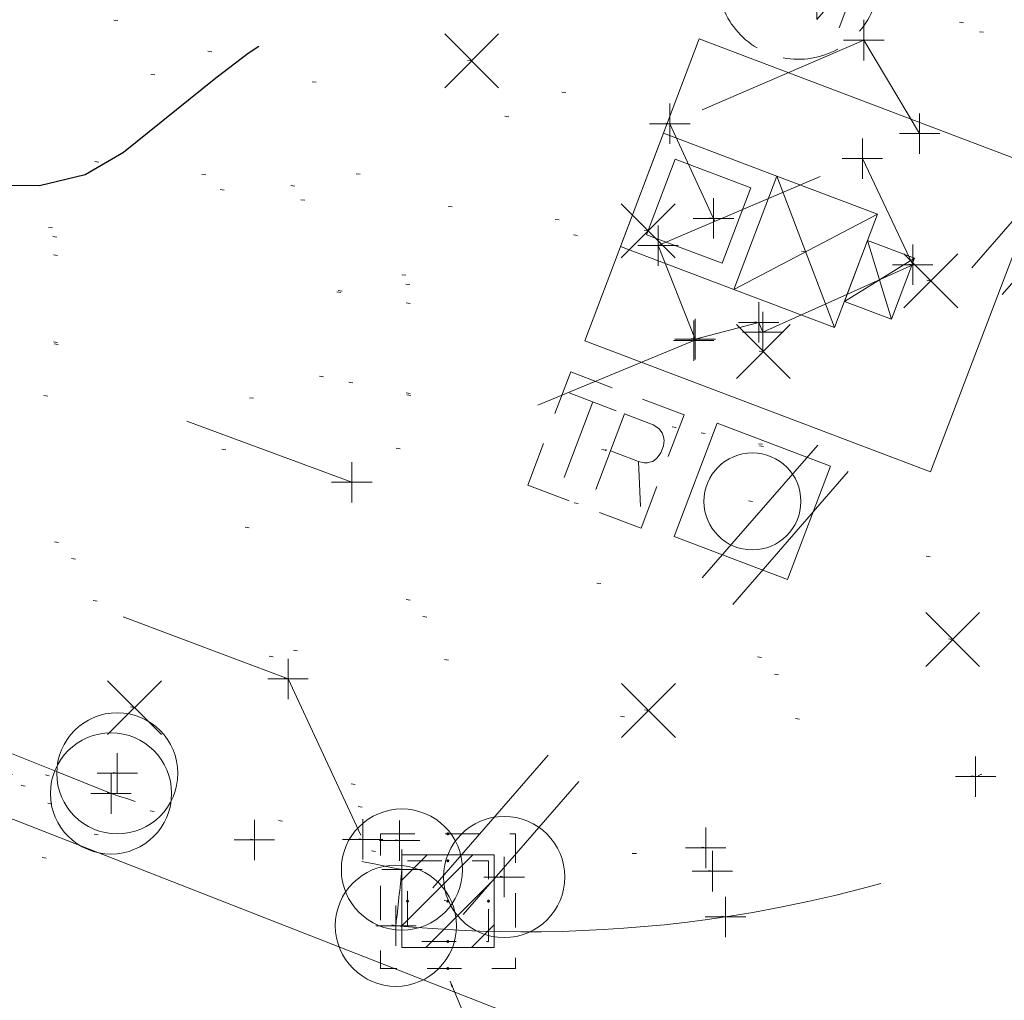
# Model space of a CAD drawing. Extents: x 413123 to 1465301, y 377724 to 504150.
# Tile 203 of 256: x 1464168 to 1464192, y 432898 to 432922. Entities that reach past the tile are written whole.
import ezdxf

# ---------------------------------------------------------------- set-up
doc = ezdxf.new("R2010")
doc.units = 0
doc.header["$MEASUREMENT"] = 0
for name, pattern in [('DGN Style 1', [8.732639, 0.01453, -8.718109]), ('DGN Style 2', [14.530182, 8.718109, -5.812073]), ('DGN Style 3', [20.342255, 14.530182, -5.812073]), ('DGN Style 4', [23.262821, 11.624146, -5.812073, 0.01453, -5.812073]), ('DGN Style 5', [10.171127, 4.359055, -5.812073]), ('DGN Style 6', [27.636406, 10.171127, -5.812073, 0.01453, -5.812073, 0.01453, -5.812073]), ('DGN Style 7', [29.060364, 13.077164, -5.812073, 4.359055, -5.812073]), ('drainage01', [1.599997, 0.849998, -0.749999]), ('gasex', [0])]:
    doc.linetypes.add(name, pattern=pattern)
for name, color, linetype, lineweight in [('DR_X_Cells', 151, 'DGN Style 2', 0), ('DR_X_Cells (Construction)', 151, 'DGN Style 2', 0), ('DR_X_Storm_Sewer', 151, 'DGN Style 5', 0), ('DR_X_Text', 7, 'Continuous', 0), ('DT_X_Contour_Major', 132, 'DGN Style 3', 30), ('DT_X_Terrain_Ground_Line', 92, 'DGN Style 3', 13), ('GE_X_Cells', 40, 'Continuous', 0), ('GK_Drainage_Nodes (Construction)', 7, 'Continuous', 53), ('PV_X_Curb', 120, 'DGN Style 1', 0), ('PV_X_EOP', 7, 'DGN Style 3', 0), ('PV_X_Walk', 120, 'DGN Style 5', 0), ('RD_X_Concrete_Pad', 9, 'DGN Style 5', 0), ('SG_X_Controllers', 7, 'DGN Style 3', 0), ('SG_X_Poles', 7, 'Continuous', 0), ('SG_X_PullBox', 7, 'Continuous', 0), ('SG_X_PullBox (Construction)', 7, 'Continuous', 0), ('SV_X_Random_Point (Construction)', 7, 'Continuous', 0), ('UT_X_Gas', 40, 'gasex', 0), ('UT_X_Unknown_Cells', 7, 'Continuous', 0), ('UT_X_Unknown_Cells (Construction)', 7, 'Continuous', 0)]:
    doc.layers.add(name, color=color, linetype=linetype, lineweight=lineweight)
doc.layers.add('SV_Observation (Construction)', color=97, linetype='DGN Style 1', lineweight=0, transparency=0.9)
doc.layers.add('SV_X_Shot_Marker (Construction)', color=40, linetype='Continuous', lineweight=0, transparency=0.5)
doc.styles.add('X_Straight-Normal LS 0.50_0', font='calibril.ttf')
doc.dimstyles.new('X_Dec-0  Masked  Straight', dxfattribs={"dimtxt": 0.14, "dimasz": 0.14, "dimexe": 0.07, "dimexo": 0.07, "dimgap": 0.07, "dimtad": 1, "dimdec": 0, "dimzin": 3, "dimdsep": 46, "dimtxsty": 'X_Straight-Normal LS 0.50_0', "dimcen": 0, "dimclrd": 7, "dimclre": 7, "dimaunit": 1, "dimadec": 4, "dimazin": 2, "dimtfac": 1, "dimtdec": 0, "dimtofl": 0, "dimtmove": 1, "dimatfit": 1, "dimfxl": 1, "dimtolj": 1, "dimtzin": 3, "dimlwd": 0, "dimlwe": 0, "dimarcsym": 0})

# ---------------------------------------------------------------- blocks, each defined once
blk = doc.blocks.new('SVPT_1997')
at = {"layer": 'SV_X_Shot_Marker (Construction)', "transparency": 33554495}
for p, q in [((0, 0.025), (0, -0.025)), ((-0.025, 0), (0.025, 0))]:
    blk.add_line(p, q, dxfattribs=at)
blk.add_point((0, 0), dxfattribs=at)
blk = doc.blocks.new('SVPT_1998')
at = {"layer": 'SV_X_Shot_Marker (Construction)', "transparency": 33554495}
for p, q in [((0, 0.025), (0, -0.025)), ((-0.025, 0), (0.025, 0))]:
    blk.add_line(p, q, dxfattribs=at)
blk.add_point((0, 0), dxfattribs=at)
blk = doc.blocks.new('SVPT_1999')
at = {"layer": 'SV_X_Shot_Marker (Construction)', "transparency": 33554495}
for p, q in [((0, 0.025), (0, -0.025)), ((-0.025, 0), (0.025, 0))]:
    blk.add_line(p, q, dxfattribs=at)
blk.add_point((0, 0), dxfattribs=at)
blk = doc.blocks.new('SVPT_2000')
at = {"layer": 'SV_X_Shot_Marker (Construction)', "transparency": 33554495}
for p, q in [((0, 0.025), (0, -0.025)), ((-0.025, 0), (0.025, 0))]:
    blk.add_line(p, q, dxfattribs=at)
blk.add_point((0, 0), dxfattribs=at)
blk = doc.blocks.new('X_415')
at = {"layer": 'SV_X_Random_Point (Construction)', "color": 7, "linetype": 'Continuous', "lineweight": 0, "transparency": 33554559}
for p, q in [((-0.0333, -0.0334), (0.0333, 0.0334)), ((-0.0333, 0.0334), (0.0333, -0.0334))]:
    blk.add_line(p, q, dxfattribs=at)
blk = doc.blocks.new('SVPT_2001')
at = {"layer": 'SV_X_Shot_Marker (Construction)', "transparency": 33554495}
for p, q in [((0, 0.025), (0, -0.025)), ((-0.025, 0), (0.025, 0))]:
    blk.add_line(p, q, dxfattribs=at)
blk.add_point((0, 0), dxfattribs=at)
blk = doc.blocks.new('CBM_332X')
at = {"layer": 'SG_X_Controllers', "ltscale": 20}
for p, q in [((-0.0666, 0.075), (0.0666, -0.075)), ((0.0666, 0.075), (-0.0666, -0.075)), ((0.0666, 0.0404), (0.1289, -0.0404)), ((0.1289, 0.0404), (0.0666, -0.0404))]:
    blk.add_line(p, q, dxfattribs=at)
for points in [[(-0.2166, 0.1999), (-0.2166, -0.1999), (0.2414, -0.1999), (0.2414, 0.1999)], [(-0.2166, 0.075), (-0.2166, -0.075), (-0.0666, -0.075), (-0.0666, 0.075)], [(-0.0666, 0.075), (0.0666, 0.075), (0.0666, -0.075), (-0.0666, -0.075)], [(-0.1916, 0.05), (-0.1916, -0.05), (-0.0917, -0.05), (-0.0917, 0.05)], [(0.0666, 0.0404), (0.1289, 0.0404), (0.1289, -0.0404), (0.0666, -0.0404)]]:
    blk.add_3dface(points, dxfattribs=at)
blk = doc.blocks.new('SVPT_2002')
at = {"layer": 'SV_X_Shot_Marker (Construction)', "transparency": 33554495}
for p, q in [((0, 0.025), (0, -0.025)), ((-0.025, 0), (0.025, 0))]:
    blk.add_line(p, q, dxfattribs=at)
blk.add_point((0, 0), dxfattribs=at)
blk = doc.blocks.new('UMH')
at = {"layer": 'UT_X_Unknown_Cells', "color": 7, "linetype": 'Continuous', "lineweight": 0}
for p, q in [((-0.0671, 0.0407), (-0.0671, -0.0233)), ((-0.0167, 0.0407), (-0.0167, -0.0233))]:
    blk.add_line(p, q, dxfattribs=at)
at = {"layer": 'UT_X_Unknown_Cells', "color": 7, "linetype": 'Continuous', "lineweight": 0, "flags": 128}
blk.add_lwpolyline([(0.0094, -0.0392), (0.0094, 0.0407), (0.0391, -0.0392), (0.0687, 0.0407), (0.0687, -0.0392)], dxfattribs=at)
at = {"layer": 'UT_X_Unknown_Cells', "color": 7, "linetype": 'Continuous', "lineweight": 0}
for centre, radius, start, end in [((0, 0), 0.1, 100.0806, 140.0721), ((0, 0), 0.1, 40.0577, 80.1061), ((0, 0), 0.1, 160.0169, 200.0392), ((0, 0), 0.1, 340.0169, 20.0392), ((-0.0419, -0.0114), 0.0279, 205.1924, 334.8076), ((0, 0), 0.1, 220.0577, 260.0473), ((0, 0), 0.1, 280.0114, 320.0264)]:
    blk.add_arc(centre, radius, start, end, dxfattribs=at)
at = {"layer": 'UT_X_Unknown_Cells (Construction)', "color": 7, "linetype": 'Continuous', "lineweight": 30}
blk.add_point((0, 0), dxfattribs=at)
blk = doc.blocks.new('SVPT_2003')
at = {"layer": 'SV_X_Shot_Marker (Construction)', "transparency": 33554495}
for p, q in [((0, 0.025), (0, -0.025)), ((-0.025, 0), (0.025, 0))]:
    blk.add_line(p, q, dxfattribs=at)
blk.add_point((0, 0), dxfattribs=at)
blk = doc.blocks.new('X_416')
at = {"layer": 'SV_X_Random_Point (Construction)', "color": 7, "linetype": 'Continuous', "lineweight": 0, "transparency": 33554559}
for p, q in [((-0.0333, -0.0334), (0.0333, 0.0334)), ((-0.0333, 0.0334), (0.0333, -0.0334))]:
    blk.add_line(p, q, dxfattribs=at)
blk = doc.blocks.new('X_417')
at = {"layer": 'SV_X_Random_Point (Construction)', "color": 7, "linetype": 'Continuous', "lineweight": 0, "transparency": 33554559}
for p, q in [((-0.0333, -0.0334), (0.0333, 0.0334)), ((-0.0333, 0.0334), (0.0333, -0.0334))]:
    blk.add_line(p, q, dxfattribs=at)
blk = doc.blocks.new('SVPT_2004')
at = {"layer": 'SV_X_Shot_Marker (Construction)', "transparency": 33554495}
for p, q in [((0, 0.025), (0, -0.025)), ((-0.025, 0), (0.025, 0))]:
    blk.add_line(p, q, dxfattribs=at)
blk.add_point((0, 0), dxfattribs=at)
blk = doc.blocks.new('SVPT_2005')
at = {"layer": 'SV_X_Shot_Marker (Construction)', "transparency": 33554495}
for p, q in [((0, 0.025), (0, -0.025)), ((-0.025, 0), (0.025, 0))]:
    blk.add_line(p, q, dxfattribs=at)
blk.add_point((0, 0), dxfattribs=at)
blk = doc.blocks.new('SVPT_2006')
at = {"layer": 'SV_X_Shot_Marker (Construction)', "transparency": 33554495}
for p, q in [((0, 0.025), (0, -0.025)), ((-0.025, 0), (0.025, 0))]:
    blk.add_line(p, q, dxfattribs=at)
blk.add_point((0, 0), dxfattribs=at)
blk = doc.blocks.new('SVPT_2007')
at = {"layer": 'SV_X_Shot_Marker (Construction)', "transparency": 33554495}
for p, q in [((0, 0.025), (0, -0.025)), ((-0.025, 0), (0.025, 0))]:
    blk.add_line(p, q, dxfattribs=at)
blk.add_point((0, 0), dxfattribs=at)
blk = doc.blocks.new('SIGPB_3')
at = {"layer": 'SG_X_PullBox', "color": 7, "linetype": 'Continuous', "lineweight": 0, "flags": 128}
for points in [[(-0.02, 0.075), (-0.075, 0.075), (-0.075, 0.02)], [(0.075, 0.02), (0.075, 0.075), (0.02, 0.075)], [(-0.0678, 0.05), (-0.0056, 0.05)], [(-0.0363, 0.05), (-0.0363, -0.05)], [(0.0056, -0.05), (0.0056, 0.05), (0.0434, 0.05), (0.0473, 0.0492), (0.0528, 0.0476), (0.0552, 0.0461), (0.0576, 0.0445), (0.0607, 0.0405), (0.0631, 0.0366), (0.0646, 0.0303), (0.0646, 0.0209), (0.0639, 0.0177), (0.0623, 0.013), (0.0591, 0.0075), (0.056, 0.0051), (0.0536, 0.0035), (0.052, 0.0027), (0.0497, 0.002), (0.0426, 0.0012), (0.0056, 0.0012)], [(0.0426, 0.0012), (0.0646, -0.05)], [(-0.075, -0.02), (-0.075, -0.075), (-0.02, -0.075)], [(0.02, -0.075), (0.075, -0.075), (0.075, -0.02)]]:
    blk.add_lwpolyline(points, dxfattribs=at)
at = {"layer": 'SG_X_PullBox (Construction)', "color": 7, "linetype": 'Continuous', "lineweight": 30}
blk.add_point((0, 0), dxfattribs=at)
blk = doc.blocks.new('SVPT_2008')
at = {"layer": 'SV_X_Shot_Marker (Construction)', "transparency": 33554495}
for p, q in [((0, 0.025), (0, -0.025)), ((-0.025, 0), (0.025, 0))]:
    blk.add_line(p, q, dxfattribs=at)
blk.add_point((0, 0), dxfattribs=at)
blk = doc.blocks.new('SPOLE_2')
at = {"layer": 'SG_X_Poles', "color": 7, "linetype": 'Continuous', "lineweight": 0}
blk.add_circle((0, 0), 0.06, dxfattribs=at)
blk.add_3dface([(-0.075, -0.075), (0.075, -0.075), (0.075, 0.075), (-0.075, 0.075)], dxfattribs=at)
blk = doc.blocks.new('SVPT_2012')
at = {"layer": 'SV_X_Shot_Marker (Construction)', "transparency": 33554495}
for p, q in [((0, 0.025), (0, -0.025)), ((-0.025, 0), (0.025, 0))]:
    blk.add_line(p, q, dxfattribs=at)
blk.add_point((0, 0), dxfattribs=at)
blk = doc.blocks.new('X_418')
at = {"layer": 'SV_X_Random_Point (Construction)', "color": 7, "linetype": 'Continuous', "lineweight": 0, "transparency": 33554559}
for p, q in [((-0.0333, -0.0334), (0.0333, 0.0334)), ((-0.0333, 0.0334), (0.0333, -0.0334))]:
    blk.add_line(p, q, dxfattribs=at)
blk = doc.blocks.new('X_419')
at = {"layer": 'SV_X_Random_Point (Construction)', "color": 7, "linetype": 'Continuous', "lineweight": 0, "transparency": 33554559}
for p, q in [((-0.0333, -0.0334), (0.0333, 0.0334)), ((-0.0333, 0.0334), (0.0333, -0.0334))]:
    blk.add_line(p, q, dxfattribs=at)
blk = doc.blocks.new('SVPT_2013')
at = {"layer": 'SV_X_Shot_Marker (Construction)', "transparency": 33554495}
for p, q in [((0, 0.025), (0, -0.025)), ((-0.025, 0), (0.025, 0))]:
    blk.add_line(p, q, dxfattribs=at)
blk.add_point((0, 0), dxfattribs=at)
blk = doc.blocks.new('CB22B-X_10')
at = {"layer": 'DR_X_Cells', "color": 151, "linetype": 'Continuous', "lineweight": 0}
for p, q in [((-1.146, -0.613), (0.613, 1.146)), ((-1.146, 0.518), (-0.518, 1.146)), ((-0.547, -1.146), (1.146, 0.547)), ((0.584, -1.146), (1.146, -0.584))]:
    blk.add_line(p, q, dxfattribs=at)
at = {"layer": 'DR_X_Cells', "color": 151, "linetype": 'drainage01', "lineweight": 0}
blk.add_3dface([(-1.667, 1.667), (1.667, 1.667), (1.667, -1.667), (-1.667, -1.667)], dxfattribs=at)
at = {"layer": 'DR_X_Cells', "color": 151, "linetype": 'Continuous', "lineweight": 0}
blk.add_3dface([(-1.146, 1.146), (1.146, 1.146), (1.146, -1.146), (-1.146, -1.146)], dxfattribs=at)
at = {"layer": 'DR_X_Cells (Construction)', "color": 20, "linetype": 'drainage01', "lineweight": 0}
blk.add_3dface([(-1, 1), (1, 1), (1, -1), (-1, -1)], dxfattribs=at)
at = {"layer": 'GK_Drainage_Nodes (Construction)', "color": 21, "linetype": 'DGN Style 2', "lineweight": 53}
blk.add_point((0, 1.667), dxfattribs=at)
at = {"layer": 'GK_Drainage_Nodes (Construction)', "color": 61, "linetype": 'DGN Style 6', "lineweight": 53}
for p in [(0, 1), (-1, 0), (1, 0), (0, -1)]:
    blk.add_point(p, dxfattribs=at)
at = {"layer": 'GK_Drainage_Nodes (Construction)', "color": 151, "linetype": 'DGN Style 7', "lineweight": 53}
blk.add_point((0, 0), dxfattribs=at)
at = {"layer": 'GK_Drainage_Nodes (Construction)', "color": 21, "linetype": 'DGN Style 5', "lineweight": 53}
blk.add_point((0, 0), dxfattribs=at)
at = {"layer": 'GK_Drainage_Nodes (Construction)', "color": 40, "linetype": 'DGN Style 4', "lineweight": 53}
blk.add_point((0, 0), dxfattribs=at)
at = {"layer": 'GK_Drainage_Nodes (Construction)', "color": 223, "linetype": 'DGN Style 1', "lineweight": 53}
blk.add_point((0, -1.667), dxfattribs=at)
blk = doc.blocks.new('SVPT_2014')
at = {"layer": 'SV_X_Shot_Marker (Construction)', "transparency": 33554495}
for p, q in [((0, 0.025), (0, -0.025)), ((-0.025, 0), (0.025, 0))]:
    blk.add_line(p, q, dxfattribs=at)
blk.add_point((0, 0), dxfattribs=at)
blk = doc.blocks.new('SVPT_2015')
at = {"layer": 'SV_X_Shot_Marker (Construction)', "transparency": 33554495}
for p, q in [((0, 0.025), (0, -0.025)), ((-0.025, 0), (0.025, 0))]:
    blk.add_line(p, q, dxfattribs=at)
blk.add_point((0, 0), dxfattribs=at)
blk = doc.blocks.new('SVPT_2016')
at = {"layer": 'SV_X_Shot_Marker (Construction)', "transparency": 33554495}
for p, q in [((0, 0.025), (0, -0.025)), ((-0.025, 0), (0.025, 0))]:
    blk.add_line(p, q, dxfattribs=at)
blk.add_point((0, 0), dxfattribs=at)
blk = doc.blocks.new('SVPT_2017')
at = {"layer": 'SV_X_Shot_Marker (Construction)', "transparency": 33554495}
for p, q in [((0, 0.025), (0, -0.025)), ((-0.025, 0), (0.025, 0))]:
    blk.add_line(p, q, dxfattribs=at)
blk.add_point((0, 0), dxfattribs=at)
blk = doc.blocks.new('PC_28')
at = {"layer": 'GE_X_Cells', "color": 52, "linetype": 'Continuous', "lineweight": 0}
blk.add_circle((0, 0), 0.075, dxfattribs=at)
blk = doc.blocks.new('SVPT_2018')
at = {"layer": 'SV_X_Shot_Marker (Construction)', "transparency": 33554495}
for p, q in [((0, 0.025), (0, -0.025)), ((-0.025, 0), (0.025, 0))]:
    blk.add_line(p, q, dxfattribs=at)
blk.add_point((0, 0), dxfattribs=at)
blk = doc.blocks.new('PC_29')
at = {"layer": 'GE_X_Cells', "color": 52, "linetype": 'Continuous', "lineweight": 0}
blk.add_circle((0, 0), 0.075, dxfattribs=at)
blk = doc.blocks.new('SVPT_2019')
at = {"layer": 'SV_X_Shot_Marker (Construction)', "transparency": 33554495}
for p, q in [((0, 0.025), (0, -0.025)), ((-0.025, 0), (0.025, 0))]:
    blk.add_line(p, q, dxfattribs=at)
blk.add_point((0, 0), dxfattribs=at)
blk = doc.blocks.new('PC_30')
at = {"layer": 'GE_X_Cells', "color": 52, "linetype": 'Continuous', "lineweight": 0}
blk.add_circle((0, 0), 0.075, dxfattribs=at)
blk = doc.blocks.new('SVPT_2020')
at = {"layer": 'SV_X_Shot_Marker (Construction)', "transparency": 33554495}
for p, q in [((0, 0.025), (0, -0.025)), ((-0.025, 0), (0.025, 0))]:
    blk.add_line(p, q, dxfattribs=at)
blk.add_point((0, 0), dxfattribs=at)
blk = doc.blocks.new('SVPT_2021')
at = {"layer": 'SV_X_Shot_Marker (Construction)', "transparency": 33554495}
for p, q in [((0, 0.025), (0, -0.025)), ((-0.025, 0), (0.025, 0))]:
    blk.add_line(p, q, dxfattribs=at)
blk.add_point((0, 0), dxfattribs=at)
blk = doc.blocks.new('SVPT_2022')
at = {"layer": 'SV_X_Shot_Marker (Construction)', "transparency": 33554495}
for p, q in [((0, 0.025), (0, -0.025)), ((-0.025, 0), (0.025, 0))]:
    blk.add_line(p, q, dxfattribs=at)
blk.add_point((0, 0), dxfattribs=at)
blk = doc.blocks.new('SVPT_2023')
at = {"layer": 'SV_X_Shot_Marker (Construction)', "transparency": 33554495}
for p, q in [((0, 0.025), (0, -0.025)), ((-0.025, 0), (0.025, 0))]:
    blk.add_line(p, q, dxfattribs=at)
blk.add_point((0, 0), dxfattribs=at)
blk = doc.blocks.new('PC_31')
at = {"layer": 'GE_X_Cells', "color": 52, "linetype": 'Continuous', "lineweight": 0}
blk.add_circle((0, 0), 0.075, dxfattribs=at)
blk = doc.blocks.new('SVPT_2024')
at = {"layer": 'SV_X_Shot_Marker (Construction)', "transparency": 33554495}
for p, q in [((0, 0.025), (0, -0.025)), ((-0.025, 0), (0.025, 0))]:
    blk.add_line(p, q, dxfattribs=at)
blk.add_point((0, 0), dxfattribs=at)
blk = doc.blocks.new('PC_32')
at = {"layer": 'GE_X_Cells', "color": 52, "linetype": 'Continuous', "lineweight": 0}
blk.add_circle((0, 0), 0.075, dxfattribs=at)
blk = doc.blocks.new('X_420')
at = {"layer": 'SV_X_Random_Point (Construction)', "color": 7, "linetype": 'Continuous', "lineweight": 0, "transparency": 33554559}
for p, q in [((-0.0333, -0.0334), (0.0333, 0.0334)), ((-0.0333, 0.0334), (0.0333, -0.0334))]:
    blk.add_line(p, q, dxfattribs=at)
blk = doc.blocks.new('X_421')
at = {"layer": 'SV_X_Random_Point (Construction)', "color": 7, "linetype": 'Continuous', "lineweight": 0, "transparency": 33554559}
for p, q in [((-0.0333, -0.0334), (0.0333, 0.0334)), ((-0.0333, 0.0334), (0.0333, -0.0334))]:
    blk.add_line(p, q, dxfattribs=at)
blk = doc.blocks.new('*U5554', base_point=(1463158.719, 433438.251, 579.585))
at = {"layer": 'DT_X_Contour_Major', "elevation": 575, "flags": 128}
blk.add_lwpolyline([(1463872.793, 433043.201), (1463871.434, 433043.556), (1463871.17, 433043.599), (1463870.961, 433043.577), (1463870.806, 433043.488), (1463870.706, 433043.334), (1463870.512, 433042.835), (1463870.423, 433042.612), (1463870.303, 433042.319), (1463870.151, 433041.954), (1463869.967, 433041.519), (1463869.434, 433040.263), (1463869.253, 433039.795), (1463869.11, 433039.334), (1463869.004, 433038.879), (1463868.936, 433038.431), (1463868.804, 433037.244), (1463868.756, 433036.81), (1463868.709, 433036.395), (1463868.664, 433036), (1463868.621, 433035.626), (1463868.509, 433034.654), (1463868.469, 433034.302), (1463868.432, 433033.977), (1463868.398, 433033.679), (1463868.368, 433033.406), (1463868.291, 433032.715), (1463868.266, 433032.481), (1463868.248, 433032.296), (1463868.237, 433032.161), (1463868.234, 433032.075), (1463868.236, 433031.913), (1463868.239, 433031.859), (1463868.246, 433031.818), (1463868.258, 433031.791), (1463868.275, 433031.777), (1463868.325, 433031.759), (1463868.342, 433031.752), (1463868.354, 433031.748), (1463868.362, 433031.745), (1463868.365, 433031.744), (1463886.088, 433023.445), (1463885.868, 433023.353), (1463885.836, 433023.326), (1463885.834, 433023.287), (1463885.862, 433023.234), (1463885.921, 433023.167), (1463886.117, 433022.972), (1463886.291, 433022.815), (1463886.666, 433022.491), (1463887.241, 433022), (1463888.017, 433021.34), (1463890.354, 433019.359), (1463891.402, 433018.587), (1463892.794, 433017.755), (1463894.528, 433016.863), (1463896.606, 433015.912), (1463902.605, 433013.297), (1463904.72, 433012.362), (1463906.565, 433011.521), (1463908.141, 433010.772), (1463909.447, 433010.116), (1463914.916, 433007.269), (1463921.726, 433004.309), (1463923.194, 433003.683), (1463924.679, 433003.073), (1463926.181, 433002.479), (1463927.7, 433001.901), (1463931.774, 433000.381), (1463933.369, 432999.779), (1463935.097, 432999.114), (1463936.96, 432998.385), (1463938.957, 432997.592), (1463944.46, 432995.393), (1463946.66, 432994.514), (1463949.13, 432993.523), (1463951.872, 432992.422), (1463954.884, 432991.211), (1463963.28, 432987.833), (1463966.08, 432986.703), (1463968.183, 432985.848), (1463969.59, 432985.268), (1463970.3, 432984.962), (1463971.266, 432984.512), (1463971.749, 432984.303), (1463972.473, 432984.012), (1463973.439, 432983.641), (1463974.647, 432983.188), (1463980.846, 432980.886), (1463989.249, 432979.033), (1463990.884, 432978.721), (1463992.191, 432978.58), (1463993.168, 432978.608), (1463993.816, 432978.808), (1463996.072, 432980.136), (1464000.15, 432979.152), (1464000.922, 432978.959), (1464001.491, 432978.804), (1464001.856, 432978.686), (1464002.018, 432978.605), (1464002.179, 432978.439), (1464002.234, 432978.377), (1464002.278, 432978.316), (1464002.311, 432978.256), (1464002.333, 432978.197), (1464002.378, 432978.041), (1464002.401, 432977.986), (1464002.439, 432977.939), (1464002.49, 432977.9), (1464002.555, 432977.868), (1464002.892, 432977.739), (1464003.228, 432977.609), (1464003.385, 432977.65), (1464003.712, 432977.825), (1464004.207, 432978.136), (1464004.873, 432978.583), (1464006.872, 432979.954), (1464007.53, 432980.405), (1464008.002, 432980.729), (1464008.288, 432980.925), (1464008.389, 432980.995), (1464008.412, 432981.01), (1464008.42, 432981.015), (1464008.427, 432981.021), (1464008.434, 432981.026), (1464008.439, 432981.03), (1464008.453, 432981.043), (1464008.459, 432981.048), (1464008.466, 432981.054), (1464008.473, 432981.061), (1464008.482, 432981.069), (1464008.526, 432981.108), (1464013.37, 432978.021), (1464014.336, 432977.406), (1464015.159, 432976.884), (1464015.84, 432976.456), (1464016.377, 432976.12), (1464018.552, 432974.77), (1464017.163, 432973.215), (1464016.91, 432972.921), (1464016.745, 432972.705), (1464016.669, 432972.566), (1464016.682, 432972.505), (1464016.947, 432972.404), (1464018.748, 432971.714), (1464019.098, 432971.58), (1464019.377, 432971.474), (1464019.584, 432971.395), (1464019.719, 432971.345), (1464019.985, 432971.247), (1464020.092, 432971.206), (1464020.216, 432971.159), (1464020.354, 432971.104), (1464020.509, 432971.042), (1464020.942, 432970.867), (1464021.147, 432970.787), (1464021.44, 432970.676), (1464021.82, 432970.535), (1464022.287, 432970.365), (1464024.67, 432969.498), (1464024.801, 432972.161), (1464024.831, 432972.66), (1464024.866, 432973.015), (1464024.905, 432973.225), (1464024.949, 432973.292), (1464025.163, 432973.269), (1464029.026, 432973.135), (1464029.766, 432973.109), (1464030.329, 432973.086), (1464030.717, 432973.069), (1464030.929, 432973.055), (1464031.259, 432973.026), (1464031.437, 432972.984), (1464031.726, 432972.88), (1464032.124, 432972.714), (1464032.632, 432972.486), (1464034.134, 432971.796), (1464034.651, 432971.565), (1464035.075, 432971.39), (1464035.408, 432971.271), (1464035.648, 432971.208), (1464036.553, 432971.041), (1464037.418, 432967.148), (1464037.587, 432966.397), (1464037.723, 432965.813), (1464037.827, 432965.397), (1464037.897, 432965.148), (1464038.043, 432964.706), (1464038.098, 432964.558), (1464038.154, 432964.446), (1464038.212, 432964.369), (1464038.27, 432964.328), (1464038.548, 432964.217), (1464038.685, 432964.162), (1464039.147, 432963.971), (1464040.475, 432963.42), (1464042.669, 432962.51), (1464045.728, 432961.24), (1464055.039, 432957.375), (1464058.103, 432956.104), (1464060.312, 432955.19), (1464061.665, 432954.633), (1464062.163, 432954.432), (1464062.351, 432954.373), (1464062.418, 432954.351), (1464062.478, 432954.33), (1464062.532, 432954.31), (1464062.579, 432954.291), (1464062.695, 432954.24), (1464062.739, 432954.224), (1464062.783, 432954.214), (1464062.827, 432954.211), (1464062.871, 432954.215), (1464062.989, 432954.232), (1464063.167, 432954.192), (1464063.613, 432954.061), (1464064.328, 432953.837), (1464065.311, 432953.521), (1464070.525, 432951.831), (1464072.797, 432951.884), (1464073.242, 432951.891), (1464073.603, 432951.891), (1464073.879, 432951.883), (1464074.072, 432951.866), (1464074.774, 432951.771), (1464082.323, 432946.518), (1464083.364, 432945.556), (1464083.594, 432945.369), (1464083.836, 432945.22), (1464084.091, 432945.11), (1464084.359, 432945.037), (1464085.091, 432944.894), (1464085.342, 432944.852), (1464085.545, 432944.833), (1464085.701, 432944.836), (1464085.81, 432944.862), (1464086.207, 432945.036), (1464099.3, 432940.827), (1464102.129, 432939.887), (1464105.008, 432938.87), (1464107.936, 432937.776), (1464110.912, 432936.606), (1464118.914, 432933.384), (1464121.662, 432932.311), (1464123.906, 432931.507), (1464125.646, 432930.972), (1464126.881, 432930.708), (1464129.503, 432930.361), (1464130.681, 432930.12), (1464132.247, 432929.657), (1464134.203, 432928.971), (1464136.547, 432928.064), (1464143.318, 432925.348), (1464145.652, 432924.418), (1464147.576, 432923.665), (1464149.091, 432923.09), (1464150.197, 432922.692), (1464152.598, 432921.867), (1464153.454, 432921.578), (1464154.22, 432921.33), (1464154.897, 432921.122), (1464155.484, 432920.956), (1464158.016, 432920.274), (1464165.378, 432918.29), (1464166.865, 432918.004), (1464168.173, 432917.998), (1464169.301, 432918.27), (1464170.249, 432918.821), (1464172.538, 432920.662), (1464173.34, 432921.274), (1464174.03, 432921.729), (1464174.608, 432922.027), (1464175.073, 432922.168), (1464176.165, 432922.334), (1464176.62, 432922.419), (1464177.165, 432922.55), (1464177.8, 432922.727), (1464178.526, 432922.95), (1464180.581, 432923.606), (1464181.329, 432923.846), (1464182.031, 432924.074), (1464182.688, 432924.29), (1464183.299, 432924.493), (1464184.867, 432925.019), (1464185.416, 432925.208), (1464185.886, 432925.378), (1464186.277, 432925.53), (1464186.589, 432925.664), (1464187.318, 432925.997), (1464187.643, 432926.101), (1464188.072, 432926.164), (1464188.605, 432926.184), (1464189.242, 432926.163), (1464191.079, 432926.049), (1464191.791, 432926.044), (1464192.549, 432926.112), (1464193.354, 432926.253), (1464194.205, 432926.468), (1464196.537, 432927.14), (1464197.326, 432927.374), (1464197.944, 432927.571), (1464198.39, 432927.731), (1464198.666, 432927.856), (1464199.172, 432928.138), (1464199.353, 432928.236), (1464199.518, 432928.316), (1464199.666, 432928.38), (1464199.797, 432928.426), (1464200.125, 432928.527), (1464200.272, 432928.65), (1464200.468, 432928.946), (1464200.711, 432929.414), (1464201.002, 432930.053), (1464202.473, 432933.439)], dxfattribs=at)

msp = doc.modelspace()

# ---------------------------------------------------------------- linework, layer by layer
at = {"layer": 'DR_X_Storm_Sewer'}
for p, q in [((1464177.907, 432900.603, 574.218), (1464209.244, 432936.662, 574.218)), ((1464178.662, 432899.947, 574.218), (1464209.999, 432936.006, 574.218))]:
    msp.add_line(p, q, dxfattribs=at)
at = {"layer": 'PV_X_Curb'}
for points, knots in [([(1464212.131, 432930.192, 574.857), (1464211.31, 432926.672, 574.804), (1464208.621, 432919.434, 574.592), (1464203.943, 432911.476, 574.976), (1464198.528, 432907.065, 574.301), (1464195.13, 432904.984, 574.157), (1464190.424, 432902.882, 574.949), (1464184.485, 432901.154, 574.541), (1464177.178, 432901.598, 574.619), (1464172.361, 432902.55, 574.541), (1464170.098, 432903.443, 574.556), (1464162.859, 432906.301, 574.607), (1464155.62, 432909.16, 574.657), (1464148.381, 432912.018, 574.707), (1464141.151, 432914.89, 574.707), (1464133.922, 432917.763, 574.707), (1464126.692, 432920.635, 574.707), (1464118.3, 432923.896, 574.708), (1464109.907, 432927.157, 574.71), (1464101.515, 432930.418, 574.711), (1464094.565, 432933.131, 574.741), (1464087.616, 432935.843, 574.771), (1464080.667, 432938.555, 574.801), (1464073.935, 432941.226, 574.821), (1464067.203, 432943.898, 574.842), (1464060.471, 432946.57, 574.863), (1464057.577, 432947.719, 574.843), (1464054.683, 432948.868, 574.824), (1464051.789, 432950.016, 574.805), (1464048.178, 432951.463, 574.749), (1464044.568, 432952.909, 574.693), (1464040.957, 432954.355, 574.637), (1464036.026, 432956.266, 574.658), (1464031.095, 432958.176, 574.679), (1464026.164, 432960.086, 574.7), (1464025.481, 432960.362, 574.785), (1464024.798, 432960.638, 574.87), (1464024.115, 432960.914, 574.955), (1464019.953, 432962.541, 574.962), (1464015.791, 432964.168, 574.97), (1464011.629, 432965.795, 574.977), (1464011.049, 432966.015, 574.886), (1464010.469, 432966.235, 574.795), (1464009.888, 432966.455, 574.705), (1464003.275, 432969.073, 574.715), (1463996.661, 432971.691, 574.726), (1463990.048, 432974.309, 574.736), (1463988.67, 432974.881, 574.734), (1463987.292, 432975.453, 574.732), (1463985.913, 432976.026, 574.73), (1463985.302, 432976.258, 574.822), (1463984.691, 432976.491, 574.913), (1463984.08, 432976.723, 575.005), (1463979.817, 432978.386, 575.007), (1463975.555, 432980.049, 575.008), (1463971.292, 432981.712, 575.009), (1463963.356, 432984.915, 575.015), (1463955.421, 432988.118, 575.02), (1463947.485, 432991.321, 575.026), (1463941.29, 432993.687, 575.008), (1463935.095, 432996.052, 574.991), (1463928.9, 432998.418, 574.973), (1463921.313, 433001.371, 574.975), (1463913.726, 433004.323, 574.977), (1463906.14, 433007.276, 574.979), (1463898.561, 433010.239, 574.963), (1463890.982, 433013.202, 574.947), (1463883.403, 433016.166, 574.931), (1463881.346, 433016.99, 574.912), (1463879.288, 433017.815, 574.893), (1463877.231, 433018.639, 574.874), (1463876.687, 433018.908, 574.791), (1463876.142, 433019.177, 574.708), (1463875.597, 433019.446, 574.625), (1463866.492, 433023.01, 574.529), (1463857.386, 433026.574, 574.432), (1463848.28, 433030.138, 574.336), (1463842.273, 433032.543, 574.291), (1463836.266, 433034.949, 574.246), (1463830.259, 433037.355, 574.201), (1463827.707, 433038.36, 574.202), (1463825.154, 433039.365, 574.202), (1463822.602, 433040.37, 574.202), (1463822.273, 433040.522, 574.245), (1463821.944, 433040.674, 574.288), (1463821.615, 433040.826, 574.331), (1463814.082, 433043.816, 574.266), (1463806.549, 433046.806, 574.201), (1463799.015, 433049.796, 574.135), (1463790.881, 433052.978, 574.041), (1463782.747, 433056.161, 573.947), (1463774.614, 433059.343, 573.852), (1463767.303, 433062.187, 573.791), (1463759.992, 433065.03, 573.729), (1463752.681, 433067.874, 573.668), (1463745.747, 433070.648, 573.612), (1463738.812, 433073.423, 573.555), (1463731.877, 433076.198, 573.499), (1463723.921, 433079.27, 573.456), (1463715.964, 433082.342, 573.413), (1463708.008, 433085.414, 573.369), (1463699.705, 433088.698, 573.296), (1463691.403, 433091.983, 573.223), (1463683.101, 433095.267, 573.149), (1463675.369, 433098.318, 573.076), (1463667.638, 433101.368, 573.004), (1463659.906, 433104.418, 572.931), (1463654.181, 433106.696, 572.893), (1463648.455, 433108.974, 572.855), (1463642.73, 433111.252, 572.817), (1463634.991, 433114.297, 572.774), (1463627.252, 433117.341, 572.73), (1463619.514, 433120.386, 572.686), (1463610.349, 433123.934, 572.662), (1463601.185, 433127.482, 572.638), (1463592.021, 433131.03, 572.615), (1463584.38, 433134.086, 572.57), (1463576.738, 433137.142, 572.526), (1463569.097, 433140.198, 572.482), (1463560.425, 433143.637, 572.426), (1463551.753, 433147.077, 572.371), (1463543.081, 433150.516, 572.316), (1463535.024, 433153.673, 572.292), (1463526.967, 433156.829, 572.268), (1463518.91, 433159.986, 572.244), (1463505.274, 433165.372, 572.222), (1463491.637, 433170.759, 572.201), (1463478, 433176.145, 572.179), (1463470.03, 433179.261, 572.163), (1463462.059, 433182.377, 572.148), (1463454.089, 433185.493, 572.132), (1463447.976, 433187.901, 572.108), (1463441.864, 433190.31, 572.085), (1463435.751, 433192.719, 572.061), (1463430.533, 433194.711, 572.025), (1463425.316, 433196.703, 571.988), (1463420.099, 433198.695, 571.951), (1463420.088, 433198.75, 571.96), (1463420.078, 433198.804, 571.969), (1463420.068, 433198.859, 571.978)], [0, 0, 0, 0, 0.004234, 0.009368, 0.010634, 0.012595, 0.014091, 0.016844, 0.019865, 0.022727, 0.022727, 0.022727, 0.045455, 0.045455, 0.045455, 0.068182, 0.068182, 0.068182, 0.090909, 0.090909, 0.090909, 0.113636, 0.113636, 0.113636, 0.136364, 0.136364, 0.136364, 0.159091, 0.159091, 0.159091, 0.181818, 0.181818, 0.181818, 0.204545, 0.204545, 0.204545, 0.227273, 0.227273, 0.227273, 0.25, 0.25, 0.25, 0.272727, 0.272727, 0.272727, 0.295455, 0.295455, 0.295455, 0.318182, 0.318182, 0.318182, 0.340909, 0.340909, 0.340909, 0.363636, 0.363636, 0.363636, 0.386364, 0.386364, 0.386364, 0.409091, 0.409091, 0.409091, 0.431818, 0.431818, 0.431818, 0.454545, 0.454545, 0.454545, 0.477273, 0.477273, 0.477273, 0.5, 0.5, 0.5, 0.522727, 0.522727, 0.522727, 0.545455, 0.545455, 0.545455, 0.568182, 0.568182, 0.568182, 0.590909, 0.590909, 0.590909, 0.613636, 0.613636, 0.613636, 0.636364, 0.636364, 0.636364, 0.659091, 0.659091, 0.659091, 0.681818, 0.681818, 0.681818, 0.704545, 0.704545, 0.704545, 0.727273, 0.727273, 0.727273, 0.75, 0.75, 0.75, 0.772727, 0.772727, 0.772727, 0.795455, 0.795455, 0.795455, 0.818182, 0.818182, 0.818182, 0.840909, 0.840909, 0.840909, 0.863636, 0.863636, 0.863636, 0.886364, 0.886364, 0.886364, 0.909091, 0.909091, 0.909091, 0.931818, 0.931818, 0.931818, 0.954545, 0.954545, 0.954545, 0.977273, 0.977273, 0.977273, 1, 1, 1, 1]), ([(1464212.804, 432930.162, 574.584), (1464211.912, 432926.577, 574.583), (1464209.131, 432919.337, 574.567), (1464203.686, 432909.76, 574.31), (1464194.592, 432903.683, 574.333), (1464188.543, 432901.631, 574.345), (1464184.831, 432901.02, 574.366)], [0, 0, 0, 0, 0.253423, 0.548759, 0.746512, 1, 1, 1, 1])]:
    msp.add_open_spline(points, degree=3, knots=knots, dxfattribs=at)
at = {"layer": 'PV_X_EOP'}
msp.add_open_spline([(1464214.2, 432930.013, 574.675), (1464213.215, 432926.362, 574.655), (1464210.335, 432919.114, 574.599), (1464204.816, 432909.102, 574.357), (1464195.495, 432902.668, 574.283), (1464186.152, 432899.568, 574.358), (1464179.771, 432899.414, 574.295), (1464176.995, 432899.668, 574.261), (1464177.045, 432900.132, 574.246), (1464177.095, 432900.596, 574.231), (1464177.145, 432901.06, 574.215), (1464175.927, 432901.304, 574.243), (1464174.709, 432901.548, 574.271), (1464173.491, 432901.792, 574.298), (1464172.309, 432902.176, 574.301), (1464171.126, 432902.559, 574.303), (1464169.943, 432902.943, 574.305), (1464162.723, 432905.843, 574.316), (1464155.503, 432908.742, 574.326), (1464148.283, 432911.642, 574.337), (1464140.964, 432914.505, 574.354), (1464133.644, 432917.367, 574.371), (1464126.324, 432920.229, 574.388), (1464117.995, 432923.521, 574.385), (1464109.666, 432926.812, 574.382), (1464101.336, 432930.104, 574.379), (1464094.337, 432932.764, 574.376), (1464087.337, 432935.423, 574.372), (1464080.338, 432938.083, 574.369), (1464078.567, 432938.784, 574.361), (1464076.796, 432939.486, 574.353), (1464075.026, 432940.187, 574.345), (1464074.786, 432939.756, 574.378), (1464074.546, 432939.326, 574.412), (1464074.306, 432938.896, 574.445), (1464073.469, 432939.197, 574.446), (1464072.633, 432939.498, 574.447), (1464071.797, 432939.799, 574.448), (1464071.97, 432940.313, 574.429), (1464072.144, 432940.827, 574.409), (1464072.318, 432941.341, 574.39), (1464068.292, 432942.904, 574.417), (1464064.267, 432944.466, 574.444), (1464060.241, 432946.029, 574.472), (1464057.404, 432947.179, 574.486), (1464054.568, 432948.328, 574.501), (1464051.731, 432949.478, 574.516), (1464048.063, 432950.938, 574.54), (1464044.395, 432952.399, 574.564), (1464040.727, 432953.859, 574.587), (1464034.963, 432956.106, 574.59), (1464029.2, 432958.354, 574.592), (1464023.436, 432960.601, 574.595), (1464018.912, 432962.408, 574.596), (1464014.388, 432964.216, 574.598), (1464009.864, 432966.024, 574.599), (1464003.21, 432968.65, 574.628), (1463996.556, 432971.276, 574.657), (1463989.902, 432973.903, 574.686), (1463983.644, 432976.34, 574.674), (1463977.386, 432978.776, 574.661), (1463971.129, 432981.213, 574.648), (1463963.157, 432984.302, 574.637), (1463955.185, 432987.39, 574.626), (1463947.213, 432990.479, 574.614), (1463942.061, 432992.541, 574.609), (1463936.91, 432994.603, 574.604), (1463931.758, 432996.665, 574.599), (1463931.53, 432996.239, 574.611), (1463931.302, 432995.813, 574.622), (1463931.074, 432995.387, 574.633), (1463930.283, 432995.669, 574.629), (1463929.492, 432995.95, 574.625), (1463928.7, 432996.232, 574.621), (1463928.807, 432996.705, 574.599), (1463928.914, 432997.179, 574.578), (1463929.021, 432997.653, 574.556), (1463921.266, 433000.704, 574.576), (1463913.511, 433003.756, 574.596), (1463905.757, 433006.807, 574.617), (1463898.166, 433009.792, 574.605), (1463890.575, 433012.777, 574.594), (1463882.985, 433015.762, 574.583), (1463880.966, 433016.579, 574.568), (1463878.948, 433017.396, 574.553), (1463876.93, 433018.213, 574.537), (1463867.306, 433022.067, 574.456), (1463857.682, 433025.921, 574.375), (1463848.058, 433029.775, 574.294), (1463842.089, 433032.152, 574.256), (1463836.119, 433034.53, 574.218), (1463830.15, 433036.907, 574.179), (1463819.703, 433040.977, 574.114), (1463809.255, 433045.047, 574.049), (1463798.808, 433049.117, 573.984), (1463790.688, 433052.373, 573.879), (1463782.568, 433055.628, 573.774), (1463774.449, 433058.883, 573.669), (1463767.128, 433061.737, 573.603), (1463759.807, 433064.591, 573.537), (1463752.486, 433067.445, 573.471), (1463745.568, 433070.147, 573.433), (1463738.649, 433072.848, 573.396), (1463731.73, 433075.55, 573.358), (1463723.783, 433078.705, 573.309), (1463715.836, 433081.861, 573.26), (1463707.888, 433085.016, 573.211), (1463699.55, 433088.261, 573.141), (1463691.212, 433091.505, 573.071), (1463682.874, 433094.75, 573.001), (1463675.165, 433097.807, 572.926), (1463667.456, 433100.865, 572.85), (1463659.747, 433103.922, 572.775), (1463653.994, 433106.173, 572.71), (1463648.242, 433108.423, 572.644), (1463642.489, 433110.673, 572.579), (1463636.479, 433113.051, 572.492), (1463630.469, 433115.429, 572.405), (1463624.458, 433117.807, 572.318), (1463624.206, 433117.273, 572.383), (1463623.954, 433116.738, 572.447), (1463623.702, 433116.204, 572.512), (1463622.026, 433116.809, 572.501), (1463620.35, 433117.415, 572.49), (1463618.674, 433118.021, 572.479), (1463618.898, 433118.638, 572.448), (1463619.122, 433119.256, 572.416), (1463619.346, 433119.873, 572.384), (1463610.151, 433123.415, 572.395), (1463600.956, 433126.956, 572.405), (1463591.76, 433130.498, 572.416), (1463584.186, 433133.516, 572.38), (1463576.612, 433136.533, 572.345), (1463569.038, 433139.551, 572.31), (1463560.349, 433142.996, 572.282), (1463551.66, 433146.44, 572.255), (1463542.972, 433149.885, 572.228), (1463534.928, 433153.084, 572.202), (1463526.884, 433156.283, 572.176), (1463518.84, 433159.481, 572.15), (1463505.061, 433164.874, 572.123), (1463491.281, 433170.267, 572.097), (1463477.502, 433175.659, 572.071), (1463469.594, 433178.77, 572.038), (1463461.686, 433181.881, 572.005), (1463453.779, 433184.992, 571.973), (1463447.751, 433187.387, 571.944), (1463441.723, 433189.782, 571.916), (1463435.696, 433192.177, 571.887), (1463430.41, 433194.213, 571.853), (1463425.124, 433196.248, 571.818), (1463419.839, 433198.283, 571.784)], degree=3, knots=[0, 0, 0, 0, 0.004336, 0.009182, 0.012946, 0.017242, 0.020408, 0.020408, 0.020408, 0.040816, 0.040816, 0.040816, 0.061224, 0.061224, 0.061224, 0.081633, 0.081633, 0.081633, 0.102041, 0.102041, 0.102041, 0.122449, 0.122449, 0.122449, 0.142857, 0.142857, 0.142857, 0.163265, 0.163265, 0.163265, 0.183673, 0.183673, 0.183673, 0.204082, 0.204082, 0.204082, 0.22449, 0.22449, 0.22449, 0.244898, 0.244898, 0.244898, 0.265306, 0.265306, 0.265306, 0.285714, 0.285714, 0.285714, 0.306122, 0.306122, 0.306122, 0.326531, 0.326531, 0.326531, 0.346939, 0.346939, 0.346939, 0.367347, 0.367347, 0.367347, 0.387755, 0.387755, 0.387755, 0.408163, 0.408163, 0.408163, 0.428571, 0.428571, 0.428571, 0.44898, 0.44898, 0.44898, 0.469388, 0.469388, 0.469388, 0.489796, 0.489796, 0.489796, 0.510204, 0.510204, 0.510204, 0.530612, 0.530612, 0.530612, 0.55102, 0.55102, 0.55102, 0.571429, 0.571429, 0.571429, 0.591837, 0.591837, 0.591837, 0.612245, 0.612245, 0.612245, 0.632653, 0.632653, 0.632653, 0.653061, 0.653061, 0.653061, 0.673469, 0.673469, 0.673469, 0.693878, 0.693878, 0.693878, 0.714286, 0.714286, 0.714286, 0.734694, 0.734694, 0.734694, 0.755102, 0.755102, 0.755102, 0.77551, 0.77551, 0.77551, 0.795918, 0.795918, 0.795918, 0.816327, 0.816327, 0.816327, 0.836735, 0.836735, 0.836735, 0.857143, 0.857143, 0.857143, 0.877551, 0.877551, 0.877551, 0.897959, 0.897959, 0.897959, 0.918367, 0.918367, 0.918367, 0.938776, 0.938776, 0.938776, 0.959184, 0.959184, 0.959184, 0.979592, 0.979592, 0.979592, 1, 1, 1, 1], dxfattribs=at)
at = {"layer": 'PV_X_Walk'}
for points in [[(1464184.537, 432914.227, 574.744), (1464175.904, 432910.647, 574.675), (1464151.729, 432919.607, 574.841), (1464130.275, 432928.015, 574.827), (1464104.582, 432938.311, 574.816), (1464084.094, 432945.81, 575.021), (1464074.028, 432949.839, 574.901), (1464077.04, 432957.638, 575.3)], [(1464176.125, 432901.912, 574.595), (1464174.325, 432905.779, 574.655), (1464149.969, 432914.936, 574.789), (1464128.123, 432923.524, 574.745), (1464102.881, 432933.39, 574.765), (1464082.206, 432941.375, 574.88), (1464061.197, 432949.402, 574.883), (1464045.644, 432955.563, 574.765), (1464051.789, 432950.016, 574.805)], [(1464203.428, 432933.539, 574.97), (1464201.058, 432927.363, 574.959), (1464199.866, 432927.442, 574.972), (1464197.95, 432922.609, 574.787), (1464189.96, 432919.283, 574.637), (1464188.579, 432921.595, 574.674), (1464183.776, 432919.527, 574.683), (1464184.891, 432917.108, 574.67)]]:
    msp.add_polyline3d(points, dxfattribs=at)
at = {"layer": 'RD_X_Concrete_Pad'}
msp.add_polyline3d([(1464183.486, 432916.51, 574.892), (1464188.545, 432918.662, 574.873), (1464189.789, 432916.035, 574.869), (1464186.079, 432914.366, 574.86), (1464185.978, 432914.606, 574.885), (1464184.404, 432914.192, 574.883)], close=True, dxfattribs=at)
at = {"layer": 'SV_Observation (Construction)', "transparency": 33554434}
for p in [(1464208.587, 432920.176, 574.725), (1464208.587, 432920.176, 574.725), (1464209.083, 432919.933, 574.532), (1464209.083, 432919.933, 574.532), (1464210.265, 432919.55, 574.576), (1464210.265, 432919.55, 574.576), (1464203.547, 432909.014, 574.372), (1464202.11, 432909.338, 574.343), (1464201.386, 432909.491, 574.634), (1464198.942, 432907.475, 574.382), (1464194.8, 432910.329, 574.52), (1464189.96, 432919.283, 574.637), (1464188.579, 432921.595, 574.674), (1464183.776, 432919.527, 574.683), (1464184.858, 432917.181, 574.671), (1464183.242, 432916.873, 574.598), (1464183.486, 432916.51, 574.892), (1464187.138, 432916.354, 574.605), (1464188.545, 432918.662, 574.873), (1464189.789, 432916.035, 574.869), (1464190.239, 432915.639, 574.653), (1464186.089, 432913.885, 574.685), (1464186.079, 432914.366, 574.86), (1464185.978, 432914.606, 574.885), (1464184.404, 432914.192, 574.883), (1464184.368, 432914.157, 574.743), (1464182.194, 432911.446, 574.732), (1464175.904, 432910.647, 574.675), (1464185.821, 432910.175, 574.69), (1464194.752, 432904.893, 574.319), (1464195.165, 432904.448, 574.331), (1464195.686, 432903.324, 574.308), (1464191.346, 432903.361, 574.692), (1464183.25, 432905, 574.664), (1464190.777, 432906.754, 574.722), (1464176.174, 432901.806, 574.593), (1464178.285, 432900.275, 574.218), (1464184.665, 432901.597, 574.641), (1464184.831, 432901.02, 574.366), (1464185.155, 432899.888, 574.328), (1464176.995, 432899.668, 574.261), (1464176.995, 432899.668, 574.261), (1464177.145, 432901.06, 574.215), (1464177.145, 432901.06, 574.215), (1464179.676, 432900.875, 574.225), (1464179.676, 432900.875, 574.225), (1464177.086, 432901.777, 574.586), (1464174.325, 432905.779, 574.655), (1464173.491, 432901.792, 574.298), (1464169.943, 432902.943, 574.305), (1464169.943, 432902.943, 574.305), (1464170.098, 432903.443, 574.556), (1464170.098, 432903.443, 574.556), (1464170.524, 432905.068, 574.423), (1464178.871, 432921.08, 574.881)]:
    msp.add_line(p, (1463904.445, 432952.266, 574.65), dxfattribs=at)
at = {"layer": 'UT_X_Gas'}
msp.add_line((1462243.225, 433654.814), (1464219.176, 432882.103, 589.413), dxfattribs=at)

# ---------------------------------------------------------------- block references
at = {"layer": 'DR_X_Cells', "color": 151, "linetype": 'Continuous', "lineweight": 0}
msp.add_blockref('CB22B-X_10', (1464178.285, 432900.275, 574.218), dxfattribs=at)
at = {"layer": 'DT_X_Terrain_Ground_Line'}
msp.add_blockref('*U5554', (1463158.719, 433438.251, 579.585), dxfattribs=at)
at = {"layer": 'GE_X_Cells', "color": 52, "linetype": 'Continuous', "lineweight": 0, "xscale": 20, "yscale": 20, "zscale": 20}
for name, p in [('PC_32', (1464170.098, 432903.443, 574.556)), ('PC_31', (1464169.943, 432902.943, 574.305)), ('PC_29', (1464177.145, 432901.06, 574.215)), ('PC_30', (1464179.676, 432900.875, 574.225)), ('PC_28', (1464176.995, 432899.668, 574.261))]:
    msp.add_blockref(name, p, dxfattribs=at)
at = {"layer": 'SG_X_Controllers', "ltscale": 20, "xscale": 20, "yscale": 20, "zscale": 20, "rotation": 339.2153055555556}
msp.add_blockref('CBM_332X', (1464187.138, 432916.354, 574.605), dxfattribs=at)
at = {"layer": 'SG_X_Poles', "color": 7, "linetype": 'Continuous', "lineweight": 0, "xscale": 20, "yscale": 20, "zscale": 20, "rotation": 339.2153055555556}
msp.add_blockref('SPOLE_2', (1464185.821, 432910.175, 574.69), dxfattribs=at)
at = {"layer": 'SG_X_PullBox', "color": 7, "linetype": 'Continuous', "lineweight": 0, "xscale": 20, "yscale": 20, "zscale": 20, "rotation": 339.2153055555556}
msp.add_blockref('SIGPB_3', (1464182.194, 432911.446, 574.732), dxfattribs=at)
at = {"layer": 'SV_X_Random_Point (Construction)', "color": 7, "linetype": 'Continuous', "lineweight": 0, "transparency": 33554559, "xscale": 20, "yscale": 20, "zscale": 20}
for name, p in [('X_421', (1464178.871, 432921.08, 574.881)), ('X_415', (1464183.242, 432916.873, 574.598)), ('X_416', (1464190.239, 432915.639, 574.653)), ('X_417', (1464186.089, 432913.885, 574.685)), ('X_419', (1464190.777, 432906.754, 574.722)), ('X_420', (1464170.524, 432905.068, 574.423)), ('X_418', (1464183.25, 432905, 574.664))]:
    msp.add_blockref(name, p, dxfattribs=at)
at = {"layer": 'SV_X_Shot_Marker (Construction)', "transparency": 33554495, "xscale": 20, "yscale": 20, "zscale": 20}
for name, p in [('SVPT_1998', (1464188.579, 432921.595, 574.674)), ('SVPT_1999', (1464183.776, 432919.527, 574.683)), ('SVPT_1997', (1464189.96, 432919.283, 574.637)), ('SVPT_2002', (1464188.545, 432918.662, 574.873)), ('SVPT_2000', (1464184.858, 432917.181, 574.671)), ('SVPT_2001', (1464183.486, 432916.51, 574.892)), ('SVPT_2003', (1464189.789, 432916.035, 574.869)), ('SVPT_2005', (1464185.978, 432914.606, 574.885)), ('SVPT_2004', (1464186.079, 432914.366, 574.86)), ('SVPT_2007', (1464184.368, 432914.157, 574.743)), ('SVPT_2006', (1464184.404, 432914.192, 574.883)), ('SVPT_2008', (1464175.904, 432910.647, 574.675)), ('SVPT_2021', (1464174.325, 432905.779, 574.655)), ('SVPT_2024', (1464170.098, 432903.443, 574.556)), ('SVPT_2012', (1464191.346, 432903.361, 574.692)), ('SVPT_2023', (1464169.943, 432902.943, 574.305)), ('SVPT_2022', (1464173.491, 432901.792, 574.298)), ('SVPT_2013', (1464176.174, 432901.806, 574.593)), ('SVPT_2020', (1464177.086, 432901.777, 574.586)), ('SVPT_2014', (1464184.665, 432901.597, 574.641)), ('SVPT_2018', (1464177.145, 432901.06, 574.215)), ('SVPT_2015', (1464184.831, 432901.02, 574.366)), ('SVPT_2019', (1464179.676, 432900.875, 574.225)), ('SVPT_2016', (1464185.155, 432899.888, 574.328)), ('SVPT_2017', (1464176.995, 432899.668, 574.261))]:
    msp.add_blockref(name, p, dxfattribs=at)
at = {"layer": 'UT_X_Unknown_Cells', "color": 7, "linetype": 'Continuous', "lineweight": 0, "xscale": 20, "yscale": 20, "zscale": 20, "rotation": 339.2153055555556}
msp.add_blockref('UMH', (1464186.959, 432923.121, 574.85), dxfattribs=at)

# ---------------------------------------------------------------- leaders
at = {"layer": 'DR_X_Text', "color": 7, "linetype": 'Continuous', "lineweight": 0, "annotation_type": 0, "has_hookline": 1, "hookline_direction": 0, "text_width": 21.394}
msp.add_leader([(1464178.335, 432898.292), (1464184.593, 432883.401), (1464184.733, 432883.401)], dimstyle='X_Dec-0  Masked  Straight', override={"dimscale": 0, "dimtxt": 0.14, "dimasz": 0.14, "dimtad": 0}, dxfattribs=at)

doc.saveas('drawing.dxf')
